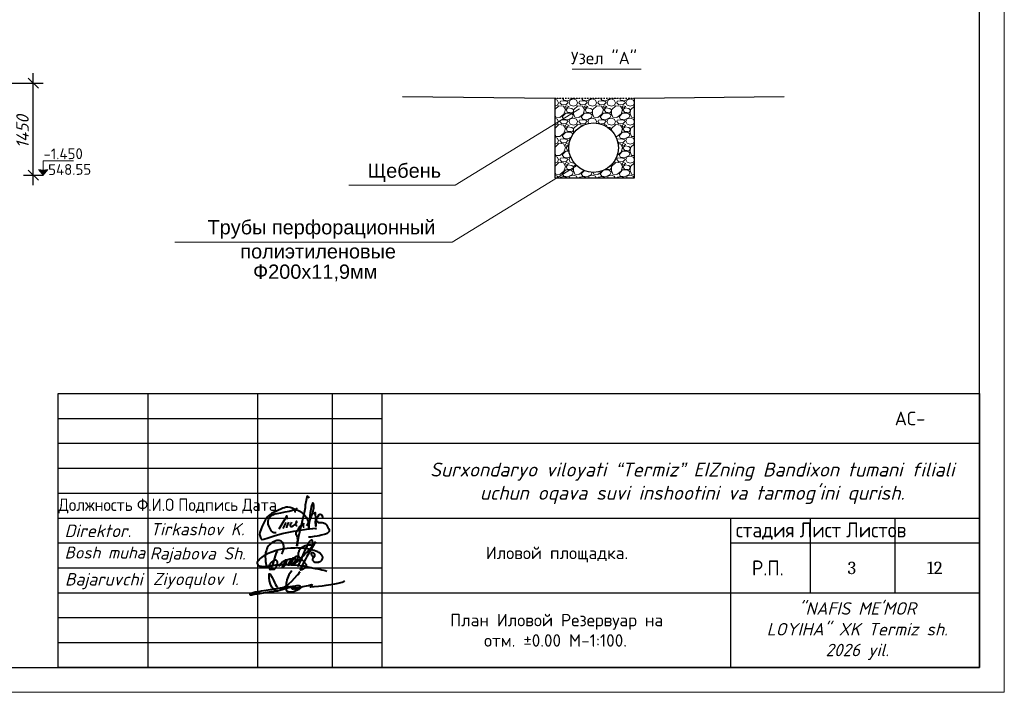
# Model space of a CAD drawing. Header units: millimetres. Extents: x -2765404 to 1548445, y -374876 to 1313256.
# Tile 57 of 77: x 37981 to 57755, y -94223 to -80716. Entities that reach past the tile are written whole.
import ezdxf

# ---------------------------------------------------------------- set-up
doc = ezdxf.new("R2010")
doc.units = ezdxf.units.MM
for name, color, linetype in [('PDF _0', 7, 'Continuous'), ('PDF _PDF _0', 7, 'Continuous'), ('PDF _PDF _nurik', 7, 'Continuous'), ('PDF _Текст', 7, 'Continuous'), ('PDF _Формат', 7, 'Continuous'), ('PDF _ЭМ', 7, 'Continuous')]:
    doc.layers.add(name, color=color, linetype=linetype)
doc.layers.add('PDF _PDF _.', color=7, linetype='Continuous', true_color=0xb88800)
doc.layers.add('PDF _PDF _0_Ном._пера__4', color=7, linetype='Continuous', true_color=0xb8002c)
doc.styles.add('ISOCPEUR', font='isocpeui.ttf', dxfattribs={"height": 300})
doc.styles.add('PDF Arial', font='arial.ttf')
doc.styles.add('PDF Cambria', font='Cambria.ttf')
doc.styles.add('PDF ISOCPEUR', font='isocpeur.ttf')
doc.styles.add('PDF ISOCPEUR Italic', font='isocpeui.ttf')
doc.styles.add('Standard 1', font='isocpeur.ttf', dxfattribs={"height": 300})
doc.styles.add('V@ler@Live', font='isocpeui.ttf')

# ---------------------------------------------------------------- blocks, each defined once
blk = doc.blocks.new('ghfgj jghjmhg jjbkm jkm')
at = {"color": 5, "linetype": 'ByBlock', "lineweight": 40}
for points in [[(-261.31, -8185.11), (-261.13, -8184.8), (-260.98, -8184.44), (-260.83, -8184.1), (-260.77, -8183.74), (-260.77, -8183.33), (-260.84, -8183.04), (-260.94, -8182.72), (-261.1, -8182.45), (-261.24, -8182.27), (-261.41, -8182.13), (-261.62, -8182.06), (-261.9, -8181.99), (-262.16, -8181.99), (-262.45, -8182.02), (-262.71, -8182.09), (-263.01, -8182.18), (-263.21, -8182.28), (-263.56, -8182.45), (-264.11, -8182.93), (-264.37, -8183.23), (-264.55, -8183.47), (-264.7, -8183.74), (-264.8, -8183.97), (-264.9, -8184.28), (-265, -8184.61), (-265.09, -8184.89), (-265.13, -8185.31), (-265.15, -8185.69), (-265.12, -8186.51), (-265.09, -8186.93), (-265.04, -8187.29), (-264.92, -8187.73), (-264.78, -8187.96), (-264.64, -8188.12), (-264.45, -8188.27), (-264.32, -8188.36), (-264.16, -8188.48), (-263.95, -8188.61), (-263.68, -8188.73), (-263.56, -8188.75), (-263.38, -8188.75), (-263.2, -8188.74), (-263.02, -8188.68), (-262.84, -8188.57), (-262.69, -8188.42), (-262.59, -8188.25), (-262.52, -8188.12), (-262.41, -8187.9), (-262.33, -8187.69), (-262.3, -8187.5), (-262.26, -8187.31), (-262.28, -8187.17), (-262.31, -8186.97), (-262.36, -8186.84), (-262.45, -8186.73), (-262.56, -8186.64), (-262.73, -8186.58), (-262.89, -8186.59), (-263.01, -8186.62), (-263.19, -8186.68), (-263.41, -8186.81), (-263.72, -8187.06), (-263.88, -8187.25), (-263.98, -8187.39), (-264.08, -8187.51), (-264.14, -8187.64), (-264.2, -8187.77), (-264.24, -8187.93), (-264.28, -8188.14), (-264.29, -8188.31), (-264.26, -8188.51), (-264.16, -8188.67), (-264.1, -8188.78), (-264.05, -8188.82), (-264.02, -8188.82), (-263.97, -8188.8), (-263.94, -8188.76), (-263.9, -8188.7), (-263.85, -8188.61), (-263.54, -8187.99), (-263.32, -8187.47), (-263.12, -8186.97), (-262.97, -8186.37), (-262.66, -8185.37), (-262.49, -8184.87), (-262.44, -8184.66), (-262.42, -8184.64), (-262.41, -8184.62), (-262.39, -8184.62), (-262.37, -8184.63), (-262.36, -8184.64), (-262.36, -8184.67), (-262.36, -8184.69), (-262.37, -8184.71), (-262.38, -8184.74)], [(-261.91, -8188.06), (-261.82, -8187.85), (-261.76, -8187.75), (-261.72, -8187.7), (-261.67, -8187.6), (-261.55, -8187.48), (-261.46, -8187.39), (-261.37, -8187.28), (-261.3, -8187.19), (-261.16, -8187.1), (-261.1, -8187.05), (-261, -8186.94), (-260.91, -8186.85), (-260.83, -8186.81), (-260.75, -8186.76), (-260.66, -8186.71), (-260.58, -8186.66), (-260.51, -8186.61), (-260.44, -8186.57), (-260.38, -8186.54), (-260.32, -8186.52), (-260.26, -8186.51), (-260.22, -8186.51), (-260.19, -8186.53), (-260.18, -8186.54), (-260.16, -8186.58), (-260.14, -8186.65), (-260.15, -8186.71), (-260.15, -8186.76), (-260.17, -8186.81), (-260.19, -8186.86), (-260.2, -8186.9), (-260.24, -8187.01), (-260.26, -8187.11), (-260.27, -8187.17), (-260.29, -8187.21), (-260.32, -8187.29), (-260.35, -8187.37), (-260.38, -8187.43), (-260.41, -8187.49), (-260.47, -8187.62), (-260.52, -8187.67), (-260.56, -8187.77), (-260.6, -8187.82), (-260.66, -8187.9), (-260.7, -8187.94), (-260.73, -8187.99), (-260.76, -8188.02), (-260.79, -8188.05), (-260.82, -8188.09), (-260.86, -8188.12), (-260.89, -8188.15), (-260.93, -8188.18), (-260.96, -8188.21), (-261, -8188.23), (-261.04, -8188.26), (-261.08, -8188.27), (-261.1, -8188.25), (-261.1, -8188.22), (-261.1, -8188.19), (-261.09, -8188.15), (-261.08, -8188.12), (-261.06, -8188.06), (-261.04, -8188.01), (-261.02, -8187.96), (-261, -8187.92), (-260.96, -8187.85), (-260.93, -8187.79), (-260.89, -8187.71), (-260.88, -8187.68), (-260.84, -8187.63), (-260.77, -8187.53), (-260.75, -8187.48), (-260.74, -8187.45), (-260.71, -8187.4), (-260.69, -8187.35), (-260.66, -8187.31), (-260.63, -8187.27), (-260.6, -8187.22), (-260.57, -8187.19), (-260.54, -8187.14), (-260.5, -8187.1), (-260.47, -8187.07), (-260.44, -8187.02), (-260.4, -8186.98), (-260.38, -8186.96), (-260.36, -8186.94), (-260.34, -8186.92), (-260.32, -8186.89), (-260.3, -8186.86), (-260.28, -8186.83), (-260.25, -8186.78), (-260.21, -8186.75), (-260.15, -8186.7), (-260.11, -8186.66), (-260.05, -8186.6), (-259.98, -8186.55), (-259.9, -8186.51), (-259.83, -8186.45), (-259.75, -8186.42), (-259.7, -8186.4), (-259.64, -8186.37), (-259.58, -8186.35), (-259.51, -8186.34), (-259.45, -8186.32), (-259.39, -8186.3), (-259.34, -8186.28), (-259.28, -8186.28), (-259.24, -8186.27), (-259.17, -8186.27), (-259.12, -8186.28), (-259.08, -8186.33), (-259.05, -8186.37), (-259.01, -8186.42), (-259, -8186.47), (-258.99, -8186.51), (-258.98, -8186.58), (-258.99, -8186.62), (-259, -8186.68), (-259, -8186.76), (-259.02, -8186.81), (-259.04, -8186.88), (-259.06, -8186.94), (-259.09, -8187.01), (-259.11, -8187.08), (-259.14, -8187.16), (-259.17, -8187.22), (-259.23, -8187.3), (-259.27, -8187.37), (-259.32, -8187.45), (-259.37, -8187.52), (-259.43, -8187.59), (-259.47, -8187.65), (-259.52, -8187.72), (-259.58, -8187.77), (-259.66, -8187.78), (-259.72, -8187.77), (-259.78, -8187.75), (-259.78, -8187.71), (-259.78, -8187.65), (-259.76, -8187.61), (-259.75, -8187.55), (-259.73, -8187.52), (-259.71, -8187.48), (-259.68, -8187.44), (-259.65, -8187.39), (-259.62, -8187.34), (-259.59, -8187.28), (-259.55, -8187.24), (-259.52, -8187.17), (-259.47, -8187.1), (-259.43, -8187.03), (-259.38, -8186.94), (-259.33, -8186.83), (-259.25, -8186.73), (-259.21, -8186.65), (-259.19, -8186.6), (-259.16, -8186.53), (-259.11, -8186.46), (-259.08, -8186.41), (-259.04, -8186.38), (-258.99, -8186.35), (-258.94, -8186.3), (-258.87, -8186.25), (-258.79, -8186.2), (-258.73, -8186.14), (-258.66, -8186.11), (-258.58, -8186.08), (-258.51, -8186.06), (-258.43, -8186.05), (-258.37, -8186.04), (-258.3, -8186.05), (-258.24, -8186.08), (-258.17, -8186.14), (-258.14, -8186.2), (-258.11, -8186.28), (-258.1, -8186.34), (-258.11, -8186.41), (-258.12, -8186.47), (-258.14, -8186.54), (-258.15, -8186.59), (-258.17, -8186.66), (-258.19, -8186.72), (-258.2, -8186.78), (-258.2, -8186.82), (-258.22, -8186.86), (-258.23, -8186.89), (-258.25, -8186.92), (-258.26, -8186.95), (-258.29, -8186.99), (-258.32, -8187.02), (-258.34, -8187.05), (-258.39, -8187.11), (-258.43, -8187.16), (-258.47, -8187.21), (-258.52, -8187.26), (-258.56, -8187.3), (-258.6, -8187.34), (-258.66, -8187.39), (-258.71, -8187.42), (-258.76, -8187.45), (-258.81, -8187.46), (-258.87, -8187.47), (-258.92, -8187.46), (-258.97, -8187.43), (-259, -8187.37), (-259, -8187.33), (-258.99, -8187.29), (-258.97, -8187.22), (-258.94, -8187.15), (-258.92, -8187.1), (-258.9, -8187.04), (-258.87, -8186.98), (-258.83, -8186.92), (-258.79, -8186.83), (-258.73, -8186.76), (-258.69, -8186.69), (-258.64, -8186.6), (-258.59, -8186.53), (-258.52, -8186.39), (-258.45, -8186.3), (-258.4, -8186.23), (-258.37, -8186.19), (-258.33, -8186.13), (-258.27, -8186.07), (-258.27, -8186.07), (-258.2, -8185.98), (-258.14, -8185.89), (-258.09, -8185.82), (-258.02, -8185.76), (-257.94, -8185.7), (-257.9, -8185.67), (-257.82, -8185.66), (-257.78, -8185.64), (-257.74, -8185.64), (-257.71, -8185.65), (-257.67, -8185.67), (-257.64, -8185.68), (-257.63, -8185.7), (-257.61, -8185.72), (-257.59, -8185.75), (-257.57, -8185.79), (-257.56, -8185.83), (-257.55, -8185.87), (-257.55, -8185.91), (-257.55, -8185.96), (-257.55, -8186.03), (-257.56, -8186.07), (-257.56, -8186.08), (-257.57, -8186.15), (-257.59, -8186.21), (-257.61, -8186.3), (-257.64, -8186.38), (-257.66, -8186.44), (-257.67, -8186.48), (-257.68, -8186.51), (-257.71, -8186.54), (-257.75, -8186.6), (-257.8, -8186.67), (-257.83, -8186.72), (-257.86, -8186.76), (-257.9, -8186.81), (-257.94, -8186.88), (-257.98, -8186.93), (-258, -8186.95), (-258.03, -8187), (-258.06, -8187.06), (-258.11, -8187.11), (-258.14, -8187.15), (-258.19, -8187.21), (-258.24, -8187.27), (-258.25, -8187.29), (-258.28, -8187.33), (-258.29, -8187.35), (-258.32, -8187.39), (-258.34, -8187.43), (-258.37, -8187.43), (-258.37, -8187.42), (-258.36, -8187.39), (-258.34, -8187.37), (-258.33, -8187.36), (-258.31, -8187.35), (-258.29, -8187.34), (-258.26, -8187.34), (-258.24, -8187.33), (-258.21, -8187.33), (-258.19, -8187.32), (-258.17, -8187.31), (-258.16, -8187.3), (-258.14, -8187.29), (-258.12, -8187.27), (-258.07, -8187.24), (-258.03, -8187.21), (-257.98, -8187.19), (-257.95, -8187.16), (-257.9, -8187.14), (-257.87, -8187.12), (-257.84, -8187.09), (-257.79, -8187.07), (-257.75, -8187.03), (-257.72, -8186.99), (-257.69, -8186.96), (-257.65, -8186.92), (-257.62, -8186.9), (-257.6, -8186.88), (-257.56, -8186.85), (-257.53, -8186.81), (-257.48, -8186.78), (-257.44, -8186.74), (-257.38, -8186.69), (-257.35, -8186.66), (-257.31, -8186.62), (-257.23, -8186.55), (-257.19, -8186.5), (-257.11, -8186.42), (-257.09, -8186.38), (-257.05, -8186.35), (-257.02, -8186.32), (-256.95, -8186.25), (-256.89, -8186.21), (-256.84, -8186.14), (-256.8, -8186.1), (-256.75, -8186.04), (-256.69, -8185.98), (-256.62, -8185.91), (-256.51, -8185.83), (-256.44, -8185.76), (-256.35, -8185.66), (-256.25, -8185.58), (-256.13, -8185.49), (-256.02, -8185.4), (-255.95, -8185.32), (-255.88, -8185.25), (-255.84, -8185.19), (-255.77, -8185.12), (-255.73, -8185.07), (-255.68, -8185.03), (-255.64, -8184.98), (-255.58, -8184.94), (-255.53, -8184.88), (-255.49, -8184.83), (-255.41, -8184.76), (-255.34, -8184.69), (-255.27, -8184.63), (-255.19, -8184.52), (-255.12, -8184.44), (-255.03, -8184.33), (-254.95, -8184.24), (-254.87, -8184.16), (-254.79, -8184.07), (-254.68, -8183.95), (-254.62, -8183.87), (-254.55, -8183.8), (-254.44, -8183.7), (-254.37, -8183.64), (-254.29, -8183.57), (-254.22, -8183.49), (-254.18, -8183.4), (-254.14, -8183.31), (-254.1, -8183.19), (-254.04, -8183.1), (-253.99, -8183), (-253.98, -8182.94), (-253.95, -8182.84), (-253.96, -8182.75), (-253.96, -8182.67), (-253.96, -8182.59), (-253.98, -8182.53), (-254, -8182.46), (-254, -8182.41), (-254.01, -8182.37), (-254.01, -8182.32), (-254.02, -8182.27), (-254.05, -8182.2), (-254.07, -8182.14), (-254.08, -8182.09), (-254.1, -8182.05), (-254.11, -8182.01), (-254.14, -8181.97), (-254.16, -8181.92), (-254.2, -8181.91), (-254.23, -8181.9), (-254.26, -8181.89), (-254.3, -8181.91), (-254.35, -8181.94), (-254.43, -8181.95), (-254.47, -8181.99), (-254.53, -8182.04), (-254.57, -8182.08), (-254.64, -8182.12), (-254.69, -8182.17), (-254.76, -8182.23), (-254.81, -8182.27), (-254.87, -8182.35), (-254.96, -8182.46), (-255, -8182.55), (-255.07, -8182.66), (-255.12, -8182.79), (-255.15, -8182.86), (-255.19, -8182.97), (-255.27, -8183.13), (-255.37, -8183.34), (-255.41, -8183.43), (-255.53, -8183.68), (-255.67, -8183.97), (-256, -8184.65), (-256.31, -8185.35), (-256.67, -8186.19), (-256.9, -8186.73), (-257.1, -8187.18), (-257.41, -8187.89), (-257.54, -8188.2)], [(-254.12, -8185.87), (-253.9, -8185.82), (-253.74, -8185.78), (-253.55, -8185.63), (-253.51, -8185.51), (-253.5, -8185.43), (-253.51, -8185.3), (-253.56, -8185.19), (-253.6, -8185.09), (-253.66, -8185.02), (-253.75, -8184.96), (-253.85, -8184.92), (-253.94, -8184.88), (-254.03, -8184.84), (-254.1, -8184.84), (-254.19, -8184.85), (-254.27, -8184.88), (-254.32, -8184.93), (-254.37, -8185.02), (-254.4, -8185.1), (-254.39, -8185.21), (-254.33, -8185.34), (-254.28, -8185.45), (-254.21, -8185.54), (-254.12, -8185.61), (-254.02, -8185.68), (-253.92, -8185.74), (-253.82, -8185.8), (-253.82, -8185.8), (-253.76, -8185.91), (-253.77, -8185.94), (-253.82, -8185.97), (-253.89, -8186.03), (-253.95, -8186.11), (-254.01, -8186.18), (-254.04, -8186.27), (-254.07, -8186.34), (-254.08, -8186.44), (-254.05, -8186.53), (-254.03, -8186.62), (-253.98, -8186.7), (-253.92, -8186.77), (-253.84, -8186.85), (-253.78, -8186.91), (-253.73, -8186.97), (-253.64, -8187.02), (-253.58, -8187.04), (-253.52, -8187.05), (-253.46, -8187.06), (-253.38, -8187.07), (-253.28, -8187.07), (-253.18, -8187.08), (-253.1, -8187.08), (-253.03, -8187.07), (-252.94, -8187.07), (-252.86, -8187.06), (-252.76, -8187.05), (-252.69, -8187.05), (-252.61, -8187.04), (-252.55, -8187.02), (-252.48, -8187), (-252.43, -8186.98), (-252.36, -8186.95), (-252.29, -8186.92), (-252.24, -8186.9), (-252.18, -8186.87), (-252.14, -8186.84), (-252.09, -8186.81), (-252.04, -8186.78), (-251.99, -8186.73), (-251.96, -8186.7), (-251.91, -8186.65), (-251.87, -8186.61), (-251.84, -8186.56), (-251.82, -8186.52), (-251.78, -8186.43), (-251.74, -8186.32), (-251.7, -8186.18), (-251.67, -8186.04), (-251.67, -8185.93), (-251.67, -8185.84), (-251.7, -8185.76), (-251.74, -8185.66), (-251.78, -8185.55), (-251.84, -8185.46), (-251.91, -8185.36), (-251.99, -8185.24), (-252.07, -8185.14), (-252.18, -8185.04), (-252.3, -8184.94), (-252.43, -8184.86), (-252.58, -8184.77), (-252.84, -8184.65), (-253.04, -8184.57), (-253.31, -8184.48), (-253.69, -8184.34), (-254.02, -8184.22), (-254.4, -8184.14), (-254.97, -8183.99), (-255.26, -8183.95), (-255.57, -8183.9), (-255.82, -8183.86), (-256.1, -8183.85), (-256.38, -8183.8), (-257.05, -8183.75), (-257.45, -8183.75), (-257.92, -8183.74), (-258.19, -8183.75), (-259.16, -8183.78), (-259.99, -8183.83), (-260.63, -8183.91), (-261.2, -8183.99), (-261.98, -8184.18), (-262.58, -8184.34), (-263.58, -8184.7), (-264.46, -8185.07), (-265.01, -8185.31), (-265.4, -8185.54), (-265.96, -8185.89), (-266.37, -8186.23), (-266.53, -8186.4), (-266.67, -8186.54), (-266.78, -8186.65), (-266.86, -8186.73), (-266.94, -8186.85), (-267, -8186.95), (-267.04, -8187.06), (-267.07, -8187.19), (-267.06, -8187.29), (-267.03, -8187.44), (-266.97, -8187.56), (-266.91, -8187.66), (-266.83, -8187.75), (-266.75, -8187.84), (-266.67, -8187.89), (-266.55, -8187.94), (-266.42, -8187.98), (-266.33, -8188.01), (-266.26, -8188.02), (-266.13, -8188.04), (-265.99, -8188.06), (-265.8, -8188.08), (-265.56, -8188.09), (-265.34, -8188.09), (-265.08, -8188.07), (-264.93, -8188.06), (-264.83, -8188.05), (-264.55, -8188.03), (-264.33, -8187.99), (-264.11, -8187.96), (-263.82, -8187.91), (-263.6, -8187.86), (-263.31, -8187.82), (-262.96, -8187.78), (-262.71, -8187.73), (-262.33, -8187.69), (-261.88, -8187.67), (-261.47, -8187.66), (-261.12, -8187.65), (-260.83, -8187.6), (-260.44, -8187.62), (-259.84, -8187.64), (-259.56, -8187.65), (-259.12, -8187.68), (-258.65, -8187.7), (-258.07, -8187.73), (-257.59, -8187.79), (-257.07, -8187.87), (-256.72, -8187.9), (-256.52, -8187.92), (-256.35, -8187.94), (-256.02, -8187.97), (-255.72, -8188.04), (-255.41, -8188.12), (-254.87, -8188.24), (-254.39, -8188.34), (-254.14, -8188.4), (-253.79, -8188.47), (-253.42, -8188.55), (-252.82, -8188.64), (-252.33, -8188.75), (-251.87, -8188.84), (-251.4, -8188.97), (-251.1, -8189.05), (-250.73, -8189.15)], [(-253.34, -8182.28), (-253.56, -8182.65), (-253.77, -8183), (-254.11, -8183.59), (-254.52, -8184.3), (-254.91, -8184.96), (-255.39, -8185.76), (-255.74, -8186.34), (-256.11, -8187.1), (-256.54, -8187.95), (-256.73, -8188.33), (-256.84, -8188.57), (-256.93, -8188.74), (-256.92, -8188.8), (-256.89, -8188.85), (-256.86, -8188.86), (-256.81, -8188.84), (-256.74, -8188.83), (-256.64, -8188.81), (-256.56, -8188.79), (-256.47, -8188.76), (-256.39, -8188.73), (-256.31, -8188.7), (-256.23, -8188.63), (-256.13, -8188.56), (-256, -8188.5), (-255.91, -8188.43), (-255.81, -8188.37), (-255.75, -8188.32), (-255.67, -8188.28), (-255.63, -8188.22), (-255.59, -8188.15), (-255.56, -8188.11), (-255.5, -8188.03), (-255.46, -8187.96), (-255.44, -8187.92), (-255.45, -8187.85), (-255.46, -8187.79), (-255.5, -8187.71), (-255.54, -8187.64), (-255.58, -8187.57), (-255.61, -8187.51), (-255.65, -8187.45), (-255.7, -8187.36), (-255.76, -8187.29), (-255.8, -8187.25), (-255.85, -8187.2), (-255.9, -8187.14), (-255.94, -8187.09), (-255.98, -8187.05), (-256.02, -8187), (-256.07, -8186.95), (-256.18, -8186.86), (-256.26, -8186.79), (-256.33, -8186.71), (-256.41, -8186.65), (-256.47, -8186.6), (-256.58, -8186.49), (-256.65, -8186.42), (-256.71, -8186.36), (-256.79, -8186.28), (-257.01, -8186.05), (-257.11, -8185.94), (-257.19, -8185.79), (-257.27, -8185.64), (-257.33, -8185.47), (-257.37, -8185.32), (-257.38, -8185.12), (-257.35, -8184.97), (-257.32, -8184.85), (-257.27, -8184.71), (-257.23, -8184.56), (-257.16, -8184.36), (-257.04, -8184.14), (-256.93, -8184), (-256.82, -8183.83), (-256.71, -8183.73), (-256.61, -8183.62), (-256.49, -8183.55), (-256.34, -8183.46), (-256.22, -8183.4), (-256.1, -8183.33), (-255.94, -8183.23), (-255.78, -8183.18), (-255.62, -8183.13), (-255.47, -8183.08), (-255.27, -8183.05), (-255.11, -8183.03), (-254.91, -8183), (-254.69, -8183), (-254.47, -8183.01), (-254.3, -8183.05), (-254.08, -8183.21), (-253.99, -8183.39)]]:
    blk.add_lwpolyline(points, dxfattribs=at)
blk = doc.blocks.new('dhfdgh xfghfgh ffnhjmgmgvbnfgg')
at = {"color": 5, "lineweight": 40, "ltscale": 0.5}
for p, q in [((1479232, -21840), (1479223, -21865)), ((1479249, -21856), (1479232, -21840)), ((1479259, -21871), (1479249, -21856)), ((1479191, -22031), (1479186, -22087)), ((1479206, -21938), (1479191, -22031)), ((1479223, -21865), (1479206, -21938)), ((1479272, -21891), (1479259, -21871)), ((1479156, -22246), (1479134, -22332)), ((1479166, -22194), (1479156, -22246)), ((1479186, -22087), (1479166, -22194)), ((1479050, -22522), (1479087, -22472)), ((1479107, -22459), (1479072, -22596)), ((1479087, -22472), (1479140, -22415)), ((1479134, -22332), (1479107, -22459)), ((1479140, -22415), (1479151, -22408)), ((1479150, -22450), (1479148, -22470)), ((1479148, -22470), (1479149, -22483)), ((1479155, -22412), (1479150, -22450)), ((1479151, -22408), (1479154, -22407)), ((1479154, -22407), (1479155, -22408)), ((1479155, -22408), (1479155, -22412)), ((1479000, -22618), (1479005, -22595)), ((1479005, -22637), (1479000, -22618)), ((1479005, -22595), (1479014, -22576)), ((1479011, -22653), (1479005, -22637)), ((1479022, -22680), (1479011, -22653)), ((1479014, -22576), (1479036, -22544)), ((1479031, -22709), (1479022, -22680)), ((1479036, -22544), (1479050, -22522)), ((1479072, -22596), (1479052, -22687)), ((1479149, -22483), (1479151, -22492)), ((1479151, -22492), (1479158, -22500)), ((1479019, -22877), (1479038, -22760)), ((1479020, -22878), (1479019, -22877)), ((1479022, -22878), (1479020, -22878)), ((1479023, -22878), (1479022, -22878)), ((1479032, -22801), (1479023, -22878)), ((1479036, -22732), (1479031, -22709)), ((1479052, -22687), (1479032, -22801)), ((1479037, -22753), (1479036, -22732)), ((1479038, -22760), (1479037, -22753))]:
    blk.add_line(p, q, dxfattribs=at)
for points in [[(1479224, -22461), (1479241, -22423), (1479263, -22388), (1479286, -22338), (1479310, -22292), (1479322, -22264), (1479330, -22239), (1479338, -22215), (1479346, -22183), (1479354, -22152), (1479360, -22124), (1479365, -22096), (1479367, -22070), (1479369, -22045), (1479368, -22026), (1479364, -22015), (1479359, -22001), (1479353, -21992), (1479349, -21988), (1479343, -21990), (1479338, -21999), (1479325, -22026), (1479317, -22050), (1479303, -22121), (1479295, -22194), (1479288, -22255), (1479285, -22289), (1479287, -22329), (1479273, -22379), (1479269, -22399), (1479267, -22423), (1479266, -22510), (1479267, -22423), (1479264, -22393), (1479257, -22371), (1479245, -22338), (1479230, -22312), (1479213, -22288), (1479197, -22267), (1479163, -22229), (1479123, -22191), (1479078, -22165), (1479048, -22150), (1479017, -22138), (1478960, -22115), (1478920, -22095), (1478874, -22081), (1478828, -22076), (1478795, -22076), (1478757, -22086), (1478724, -22099), (1478682, -22118), (1478638, -22137), (1478583, -22162), (1478528, -22189), (1478491, -22208), (1478456, -22235), (1478431, -22255), (1478400, -22283), (1478364, -22333), (1478328, -22399), (1478297, -22467), (1478272, -22526), (1478245, -22599), (1478244, -22642), (1478258, -22687), (1478271, -22724), (1478283, -22739), (1478299, -22746), (1478333, -22741), (1478419, -22713), (1478544, -22668), (1478713, -22620), (1478849, -22592), (1478951, -22572), (1479044, -22558), (1479219, -22534), (1479347, -22518), (1479408, -22511), (1479401, -22525), (1479395, -22539)], [(1478590, -22609), (1478563, -22611), (1478536, -22606), (1478508, -22594), (1478492, -22572), (1478477, -22543), (1478457, -22505), (1478436, -22461), (1478424, -22427), (1478418, -22390), (1478420, -22362), (1478428, -22331), (1478450, -22291), (1478476, -22262), (1478517, -22234), (1478557, -22216), (1478609, -22205), (1478683, -22191), (1478773, -22173), (1478857, -22158), (1478923, -22138), (1478971, -22125), (1478994, -22118), (1479019, -22100), (1478992, -22128), (1478984, -22142), (1478977, -22157), (1478975, -22170), (1478974, -22182), (1478970, -22188)], [(1478815, -22321), (1478813, -22292), (1478811, -22258), (1478794, -22275), (1478764, -22325), (1478645, -22532)], [(1479375, -22225), (1479399, -22187), (1479408, -22471), (1479406, -22364), (1479416, -22351), (1479426, -22333), (1479442, -22289), (1479460, -22262), (1479482, -22228), (1479492, -22220), (1479503, -22219), (1479516, -22225), (1479531, -22244), (1479541, -22265), (1479548, -22281), (1479549, -22285), (1479547, -22292), (1479546, -22295)], [(1478786, -22391), (1478727, -22519)], [(1478846, -22385), (1478807, -22466), (1478802, -22481), (1478800, -22494), (1478800, -22502)], [(1478907, -22386), (1478897, -22404), (1478885, -22424), (1478879, -22440), (1478875, -22452), (1478877, -22464), (1478883, -22471), (1478896, -22473), (1478913, -22473), (1478938, -22461), (1478961, -22447), (1478982, -22427), (1479002, -22408), (1479014, -22394), (1479018, -22382), (1479015, -22375), (1479011, -22368), (1479007, -22368), (1479005, -22370), (1479005, -22373), (1479000, -22386), (1478997, -22398), (1478993, -22411), (1478991, -22421), (1478990, -22431), (1478991, -22441), (1478994, -22446), (1478997, -22450), (1479003, -22454), (1479010, -22458), (1479016, -22458), (1479021, -22458)], [(1479406, -22374), (1479409, -22371), (1479414, -22366), (1479421, -22364), (1479428, -22365), (1479436, -22369), (1479442, -22378), (1479450, -22386), (1479461, -22390), (1479473, -22392), (1479487, -22392), (1479513, -22394), (1479539, -22395), (1479569, -22403), (1479595, -22415), (1479614, -22428), (1479628, -22445), (1479646, -22471), (1479661, -22498), (1479681, -22526), (1479687, -22537), (1479687, -22560), (1479684, -22579), (1479675, -22591), (1479656, -22609), (1479642, -22621), (1479610, -22634), (1479580, -22644), (1479519, -22659), (1479477, -22667), (1479435, -22675), (1479378, -22687), (1479338, -22693), (1479306, -22697), (1479276, -22700), (1479260, -22700)]]:
    blk.add_lwpolyline(points, dxfattribs=at)
blk = doc.blocks.new('65616152')
at = {"color": 5, "lineweight": 40, "true_color": 0x0000f5}
for points in [[(1279415, 265228), (1279057, 264705), (1278598, 264034), (1278382, 263509), (1278134, 263078), (1277994, 262545), (1277851, 262004), (1277776, 261556), (1277737, 261115), (1277701, 260716), (1277722, 260496), (1277730, 260167), (1277796, 259731), (1278018, 259441), (1278309, 259225), (1278601, 259127), (1278991, 259098), (1279387, 259094), (1279889, 259189), (1280352, 259407), (1281030, 259696), (1281576, 259928), (1281931, 260200), (1282034, 260401), (1281915, 260623), (1281551, 260802), (1281087, 260808), (1280787, 260808), (1280423, 260740), (1278109, 260488), (1276657, 260251), (1273700, 259801), (1271955, 259526), (1270532, 259301), (1269315, 259055), (1268808, 258966), (1268177, 258779), (1267649, 258632), (1267284, 258500), (1267248, 258412), (1267248, 258332), (1267308, 258272), (1267394, 258235), (1267537, 258235), (1267798, 258265), (1268152, 258306), (1268635, 258416), (1270126, 258669), (1271729, 258942), (1273456, 259235), (1275247, 259448), (1276608, 259807), (1278166, 260278), (1279164, 260481), (1280050, 260662), (1280154, 260639), (1280222, 260575), (1280266, 260538), (1280286, 260413), (1280230, 260351), (1280112, 260149), (1279962, 259982), (1279798, 259901), (1279639, 259901), (1279532, 259986), (1279532, 260140), (1279619, 260220), (1279823, 260292), (1280029, 260305), (1280257, 260260), (1280465, 260227), (1280574, 260185), (1280628, 260118), (1280634, 260043), (1280629, 259995), (1280611, 259940), (1280586, 259895), (1280481, 259863), (1280375, 259863), (1280289, 259889), (1280212, 259951), (1280204, 260034), (1280218, 260112), (1280244, 260181), (1280300, 260215), (1280515, 260227), (1280771, 260244), (1280828, 260248), (1280864, 260248), (1280895, 260239), (1280924, 260227), (1280964, 260203), (1280979, 260186), (1280980, 260156), (1280974, 260129), (1280946, 260081), (1280921, 260037), (1280844, 259996), (1280779, 259986), (1280731, 260016), (1280717, 260057), (1280717, 260098), (1280753, 260174), (1280828, 260200), (1280911, 260207), (1281178, 260270), (1281517, 260320), (1281866, 260434), (1282075, 260502), (1282650, 260656), (1283660, 260868), (1284229, 260987), (1284438, 261031), (1284872, 261121), (1285210, 261192), (1285303, 261186), (1285343, 261126), (1285343, 261065), (1285294, 261016), (1285139, 260982), (1285029, 260923), (1284933, 260873), (1284796, 260768), (1284756, 260700), (1284730, 260601), (1284760, 260561), (1284805, 260502), (1284929, 260533), (1285893, 260609), (1287154, 260721), (1288182, 260812), (1289325, 261007), (1290754, 261222), (1291857, 261388), (1292886, 261648), (1294011, 261945), (1294504, 262120), (1294798, 262268)], [(1281686, 264696), (1280112, 262946), (1279339, 262085), (1278484, 261359), (1277785, 260766), (1276609, 260060), (1275744, 259541), (1275063, 259376), (1274447, 259568), (1273996, 259965), (1273640, 260471), (1273243, 261332), (1272956, 262330), (1272845, 263146), (1272845, 263773), (1272899, 264287), (1273004, 264324), (1273111, 264236), (1273275, 264022), (1273734, 263260), (1274076, 262456), (1274414, 261823), (1274730, 261257), (1275006, 260715), (1275242, 260425)], [(1281686, 264696), (1281695, 264710), (1281696, 264715), (1281696, 264720), (1281694, 264726), (1281689, 264735), (1281682, 264745), (1281671, 264754), (1281659, 264758), (1281649, 264764), (1281632, 264769), (1281615, 264770), (1281595, 264770), (1281576, 264768), (1281566, 264766), (1281556, 264763), (1281543, 264757), (1281533, 264746), (1281505, 264697), (1281469, 264630), (1281184, 263973)]]:
    blk.add_lwpolyline(points, dxfattribs=at)

msp = doc.modelspace()

# ---------------------------------------------------------------- linework, layer by layer
at = {"layer": 'PDF _0', "lineweight": 25}
for points in [[(38254, -84041), (38254, -81790)], [(37461, -81991), (38454, -81991)], [(38356, -82090), (38155, -81889)], [(38155, -83739), (38356, -83940)], [(38059, -83841), (38454, -83841)], [(40556, -88224), (40556, -93723)], [(42756, -88224), (42756, -93723)], [(44256, -88224), (44256, -93723)], [(45256, -88224), (45256, -93723)], [(38757, -88724), (45256, -88724)], [(38757, -89223), (57255, -89223)], [(38757, -89723), (45256, -89723)], [(38757, -90223), (45256, -90223)], [(38757, -90723), (57255, -90723)], [(52255, -90723), (52255, -93723)], [(53857, -90723), (53857, -92223)], [(55557, -90723), (55557, -92223)], [(38757, -91223), (45256, -91223)], [(52255, -91223), (57255, -91223)], [(38757, -91723), (45256, -91723)], [(38757, -92223), (57255, -92223)], [(38757, -92723), (45256, -92723)], [(38757, -93223), (45256, -93223)]]:
    msp.add_lwpolyline(points, dxfattribs=at)
msp.add_lwpolyline([(57255, -93723), (38757, -93723), (38757, -88224), (57255, -88224)], close=True, dxfattribs=at)
at = {"layer": 'PDF _PDF _.', "color": 242, "lineweight": 18, "true_color": 0xb8002c}
for points in [[(48726, -82452), (48783, -82434), (48801, -82383), (48777, -82335), (48726, -82314)], [(48726, -82622), (48750, -82673), (48830, -82679), (48911, -82613), (48944, -82521), (48902, -82452), (48810, -82443), (48726, -82521)], [(48750, -82293), (48750, -82293)], [(48750, -82293), (48830, -82296), (48839, -82293)], [(49082, -82293), (49082, -82296), (49001, -82341), (48908, -82335), (48881, -82293)], [(49016, -82383), (49037, -82329), (49103, -82308), (49163, -82335), (49184, -82383), (49166, -82434), (49103, -82455), (49037, -82434), (49013, -82383)], [(49130, -82293), (49130, -82293)], [(49130, -82293), (49211, -82296), (49220, -82293)], [(49462, -82293), (49462, -82296), (49381, -82341), (49289, -82335), (49265, -82293)], [(49396, -82383), (49420, -82329), (49483, -82308), (49543, -82335), (49564, -82383), (49546, -82434), (49483, -82455), (49417, -82434), (49393, -82383)], [(49510, -82293), (49510, -82293)], [(49510, -82293), (49591, -82296), (49600, -82293)], [(49845, -82293), (49842, -82296), (49762, -82341), (49669, -82335), (49645, -82293)], [(49776, -82383), (49800, -82329), (49863, -82308), (49923, -82335), (49947, -82383), (49926, -82434), (49863, -82455), (49797, -82434), (49773, -82383)], [(49890, -82293), (49890, -82293)], [(49890, -82293), (49971, -82296), (49980, -82293)], [(50226, -82293), (50223, -82296), (50142, -82341), (50049, -82335), (50025, -82293)], [(50157, -82383), (50181, -82329), (50243, -82308), (50303, -82335), (50327, -82383), (50306, -82434), (50243, -82455), (50178, -82434), (50154, -82383)], [(50327, -82452), (50246, -82524), (50243, -82604), (50270, -82673), (50327, -82679)], [(50270, -82293), (50270, -82293)], [(50270, -82293), (50327, -82296)], [(48726, -82832), (48783, -82814), (48801, -82763), (48777, -82715), (48726, -82694)], [(48726, -83003), (48750, -83060), (48830, -83063), (48911, -82997), (48944, -82901), (48902, -82832), (48810, -82823), (48726, -82901)], [(49016, -82763), (49037, -82709), (49103, -82691), (49163, -82715), (49184, -82763), (49166, -82814), (49103, -82835), (49037, -82814), (49013, -82763)], [(49289, -82841), (49283, -82832), (49190, -82823), (49103, -82904), (49103, -82985), (49106, -82994)], [(49393, -82763), (49408, -82799)], [(49555, -82790), (49564, -82763), (49543, -82715), (49483, -82691), (49420, -82709), (49396, -82763)], [(49627, -82799), (49591, -82763), (49603, -82733), (49675, -82727), (49750, -82742), (49753, -82763), (49720, -82802), (49648, -82808)], [(49753, -82853), (49773, -82841), (49729, -82823), (49714, -82832)], [(49776, -82763), (49800, -82709), (49863, -82691), (49923, -82715), (49947, -82763), (49926, -82814), (49863, -82835), (49797, -82814), (49773, -82763)], [(49956, -83060), (49971, -83063), (50058, -82997), (50085, -82901), (50046, -82832), (49950, -82823), (49866, -82904), (49863, -82934), (49863, -82910), (49830, -82880), (49794, -82877)], [(50157, -82763), (50181, -82709), (50243, -82691), (50303, -82715), (50327, -82763), (50306, -82814), (50243, -82835), (50178, -82814), (50154, -82763)], [(50327, -82832), (50246, -82904), (50243, -82985), (50270, -83060), (50327, -83060)], [(49058, -83074), (49001, -83101), (48908, -83095), (48878, -83051), (48947, -82973), (49046, -82973), (49094, -83006)], [(49863, -82934), (49863, -82934)], [(48726, -83215), (48783, -83197), (48801, -83143), (48777, -83095), (48726, -83074)], [(48726, -83383), (48750, -83440), (48830, -83443), (48911, -83377), (48944, -83281), (48902, -83212), (48810, -83203), (48726, -83281)], [(49013, -83143), (49025, -83167)], [(49016, -83143), (49037, -83089), (49049, -83086)], [(49980, -83119), (49983, -83116), (50058, -83107), (50133, -83128), (50139, -83143), (50100, -83182), (50013, -83191), (49995, -83170)], [(49992, -83428), (50058, -83377), (50085, -83281), (50046, -83212), (50004, -83209)], [(50157, -83143), (50181, -83089), (50243, -83072), (50303, -83095), (50327, -83143), (50306, -83197), (50243, -83215), (50178, -83197), (50154, -83143)], [(50327, -83212), (50246, -83284), (50243, -83365), (50270, -83440), (50327, -83440)], [(49040, -83464), (49001, -83485), (48908, -83476), (48878, -83431), (48947, -83353), (49013, -83353)], [(49007, -83251), (48992, -83251), (48956, -83290), (48983, -83335), (49013, -83338)], [(48726, -83595), (48783, -83580), (48801, -83524), (48777, -83476), (48726, -83455)], [(48726, -83766), (48750, -83820), (48830, -83823), (48911, -83757), (48944, -83661), (48902, -83592), (48810, -83583), (48726, -83661)], [(49013, -83524), (49037, -83580), (49103, -83595), (49115, -83592)], [(49016, -83524), (49037, -83470), (49046, -83470)], [(49142, -83628), (49103, -83664), (49103, -83745), (49130, -83820), (49211, -83823), (49294, -83757), (49300, -83742)], [(49914, -83580), (49926, -83580), (49938, -83547)], [(50157, -83524), (50181, -83470), (50243, -83455), (50303, -83476), (50327, -83524), (50306, -83580), (50243, -83595), (50178, -83580), (50154, -83524)], [(50327, -83592), (50246, -83664), (50243, -83745), (50270, -83820), (50327, -83823)], [(48726, -83835), (48777, -83856), (48795, -83892)], [(49019, -83892), (49037, -83853), (49103, -83835), (49163, -83856), (49178, -83892)], [(49471, -83787), (49462, -83823), (49381, -83865), (49289, -83856), (49259, -83811), (49315, -83751)], [(49402, -83892), (49420, -83853), (49483, -83835), (49543, -83856), (49558, -83892)], [(49498, -83787), (49510, -83820), (49591, -83823), (49669, -83763)], [(49738, -83733), (49809, -83733), (49857, -83772), (49842, -83823), (49762, -83865), (49669, -83856), (49639, -83811), (49693, -83754)], [(49765, -83718), (49842, -83727), (49863, -83694), (49863, -83670), (49845, -83658)], [(49785, -83892), (49800, -83853), (49863, -83835), (49923, -83856), (49938, -83892)], [(50166, -83892), (50181, -83853), (50243, -83835), (50303, -83856), (50318, -83892)], [(48833, -83892), (48842, -83877), (48911, -83868), (48989, -83889), (48989, -83892)], [(49214, -83892), (49223, -83877), (49294, -83868), (49369, -83889), (49372, -83892)], [(49594, -83892), (49603, -83877), (49675, -83868), (49750, -83889), (49753, -83892)], [(49977, -83892), (49983, -83877), (50058, -83868), (50133, -83889), (50133, -83892)]]:
    msp.add_lwpolyline(points, dxfattribs=at)
for points in [[(48842, -82350), (48911, -82347), (48989, -82362), (48992, -82383), (48959, -82419), (48869, -82428), (48830, -82383)], [(48968, -82443), (48938, -82455), (48956, -82491), (49013, -82458)], [(49103, -82524), (49103, -82604), (49130, -82673), (49211, -82679), (49294, -82613), (49324, -82521), (49283, -82452), (49190, -82443)], [(49223, -82350), (49294, -82347), (49369, -82362), (49372, -82383), (49339, -82419), (49253, -82428), (49211, -82383)], [(49348, -82443), (49321, -82455), (49336, -82491), (49393, -82458)], [(49486, -82524), (49483, -82604), (49510, -82673), (49591, -82679), (49675, -82613), (49705, -82521), (49663, -82452), (49570, -82443)], [(49603, -82350), (49675, -82347), (49750, -82362), (49753, -82383), (49720, -82419), (49633, -82428), (49591, -82383)], [(49729, -82443), (49702, -82455), (49717, -82491), (49773, -82458)], [(49866, -82524), (49863, -82604), (49890, -82673), (49971, -82679), (50058, -82613), (50085, -82521), (50046, -82452), (49950, -82443)], [(49983, -82350), (50058, -82347), (50133, -82362), (50139, -82383), (50100, -82419), (50013, -82428), (49971, -82383)], [(50109, -82443), (50082, -82455), (50097, -82491), (50154, -82458)], [(48908, -82715), (48878, -82670), (48947, -82593), (49046, -82593), (49097, -82625), (49082, -82679), (49001, -82721)], [(49103, -82527), (49070, -82500), (48992, -82488), (48956, -82527), (48983, -82572), (49082, -82584), (49103, -82548)], [(49289, -82715), (49259, -82670), (49327, -82593), (49426, -82593), (49477, -82625), (49462, -82679), (49381, -82721)], [(49483, -82527), (49450, -82500), (49372, -82488), (49336, -82527), (49363, -82572), (49462, -82584), (49483, -82548)], [(49669, -82715), (49639, -82670), (49708, -82593), (49809, -82593), (49857, -82625), (49842, -82679), (49762, -82721)], [(49863, -82527), (49830, -82500), (49753, -82488), (49717, -82527), (49750, -82572), (49842, -82584), (49863, -82548)], [(50049, -82715), (50019, -82670), (50088, -82593), (50190, -82593), (50237, -82625), (50223, -82679), (50142, -82721)], [(50243, -82527), (50211, -82500), (50139, -82488), (50097, -82527), (50130, -82572), (50223, -82584), (50243, -82548)], [(48842, -82733), (48911, -82727), (48989, -82742), (48992, -82763), (48959, -82802), (48869, -82808), (48830, -82763)], [(48968, -82823), (48938, -82835), (48956, -82871), (49013, -82841)], [(49223, -82733), (49294, -82727), (49369, -82742), (49372, -82763), (49339, -82802), (49253, -82808), (49211, -82763)], [(49983, -82733), (50058, -82727), (50133, -82742), (50139, -82763), (50100, -82802), (50013, -82808), (49971, -82763)], [(50109, -82823), (50082, -82835), (50097, -82871), (50154, -82841)], [(49103, -82910), (49070, -82880), (48992, -82868), (48956, -82910), (48983, -82952), (49082, -82964), (49103, -82934)], [(50049, -83095), (50019, -83051), (50088, -82973), (50190, -82973), (50237, -83006), (50223, -83063), (50142, -83101)], [(50243, -82910), (50211, -82880), (50139, -82868), (50097, -82910), (50130, -82952), (50223, -82964), (50243, -82934)], [(48842, -83116), (48911, -83107), (48989, -83128), (48992, -83143), (48959, -83182), (48869, -83191), (48830, -83143)], [(48968, -83203), (48938, -83215), (48956, -83257), (49013, -83221)], [(50109, -83203), (50082, -83215), (50097, -83257), (50154, -83221)], [(50049, -83476), (50019, -83431), (50088, -83353), (50190, -83353), (50237, -83389), (50223, -83443), (50142, -83485)], [(50243, -83290), (50211, -83260), (50139, -83251), (50097, -83290), (50130, -83335), (50223, -83347), (50243, -83314)], [(48842, -83497), (48911, -83488), (48989, -83509), (48992, -83524), (48959, -83565), (48869, -83571), (48830, -83524)], [(48968, -83583), (48938, -83595), (48956, -83637), (49013, -83601)], [(49103, -83670), (49070, -83646), (48992, -83634), (48956, -83670), (48983, -83715), (49082, -83727), (49103, -83694)], [(49866, -83664), (49863, -83745), (49890, -83820), (49971, -83823), (50058, -83757), (50085, -83661), (50046, -83592), (49950, -83583)], [(49983, -83497), (50058, -83488), (50133, -83509), (50139, -83524), (50100, -83565), (50013, -83571), (49971, -83524)], [(50109, -83583), (50082, -83595), (50097, -83637), (50154, -83601)], [(50243, -83670), (50211, -83646), (50139, -83634), (50097, -83670), (50130, -83715), (50223, -83727), (50243, -83694)], [(48908, -83856), (48878, -83811), (48947, -83733), (49046, -83733), (49097, -83772), (49082, -83823), (49001, -83865)], [(50049, -83856), (50019, -83811), (50088, -83733), (50190, -83733), (50237, -83772), (50223, -83823), (50142, -83865)]]:
    msp.add_lwpolyline(points, close=True, dxfattribs=at)
at = {"layer": 'PDF _PDF _0', "lineweight": 30}
msp.add_lwpolyline([(45672, -82260), (48726, -82293), (48726, -83892), (50327, -83892), (50327, -82293), (53336, -82260)], dxfattribs=at)
at = {"layer": 'PDF _PDF _0', "color": 242, "lineweight": 20, "true_color": 0xb8002c}
for points in [[(44591, -84038), (46726, -84038), (49223, -82509)], [(41095, -85182), (46669, -85182), (49166, -83652)]]:
    msp.add_lwpolyline(points, dxfattribs=at)
at = {"layer": 'PDF _PDF _0', "color": 4, "lineweight": 30}
msp.add_circle((49506, -83286), 498, dxfattribs=at)
at = {"layer": 'PDF _PDF _0_Ном._пера__4', "lineweight": 30}
for points in [[(48726, -82293), (48747, -82293)], [(48771, -82293), (48798, -82293)], [(48822, -82293), (48854, -82293)], [(48878, -82293), (48908, -82293)], [(48935, -82293), (48965, -82293)], [(48989, -82293), (49019, -82293)], [(49046, -82293), (49073, -82293)], [(49097, -82293), (49130, -82293)], [(49154, -82293), (49184, -82293)], [(49211, -82293), (49238, -82293)], [(49265, -82293), (49294, -82293)], [(49321, -82293), (49348, -82293)], [(49372, -82293), (49405, -82293)], [(49429, -82293), (49456, -82293)], [(49483, -82293), (49513, -82293)], [(49540, -82293), (49567, -82293)], [(49594, -82293), (49624, -82293)], [(49648, -82293), (49681, -82293)], [(49705, -82293), (49732, -82293)], [(49759, -82293), (49788, -82293)], [(49812, -82293), (49842, -82293)], [(49869, -82293), (49899, -82293)], [(49923, -82293), (49956, -82293)], [(49980, -82293), (50007, -82293)], [(50031, -82293), (50064, -82293)], [(50088, -82293), (50118, -82293)], [(50145, -82293), (50175, -82293)], [(50199, -82293), (50232, -82293)], [(50255, -82293), (50282, -82293)], [(50306, -82293), (50327, -82293)]]:
    msp.add_lwpolyline(points, dxfattribs=at)
at = {"layer": 'PDF _PDF _nurik', "lineweight": 18}
for points in [[(49076, -81709), (50465, -81709)], [(38454, -83739), (38454, -83553), (39062, -83553)], [(38544, -83727), (38454, -83841), (38365, -83730)]]:
    msp.add_lwpolyline(points, dxfattribs=at)
at = {"layer": 'PDF _PDF _nurik', "lineweight": 0}
for points in [[(38374, -83739), (38422, -83739), (38374, -83739)], [(38535, -83739), (38484, -83739), (38535, -83739)]]:
    msp.add_lwpolyline(points, dxfattribs=at)
at = {"layer": 'PDF _PDF _nurik', "lineweight": 18}
msp.add_arc((38450, -83366), 370, 256.2891, 284.5075, dxfattribs=at)
at = {"layer": 'PDF _PDF _nurik', "transparency": 33554559}
for points in [[(38365, -83730), (38422, -83739), (38374, -83739)], [(38374, -83739), (38535, -83739), (38454, -83841)], [(38422, -83739), (38374, -83739), (38374, -83739)], [(38484, -83739), (38535, -83739), (38422, -83739)], [(38541, -83730), (38535, -83739), (38484, -83739)], [(38544, -83730), (38541, -83730), (38535, -83739)], [(38544, -83727), (38544, -83730), (38541, -83730)]]:
    msp.add_solid(points, dxfattribs=at)
at = {"layer": 'PDF _Формат', "lineweight": 30}
msp.add_lwpolyline([(38757, -93723), (38757, -88224), (57255, -88224)], dxfattribs=at)
at = {"layer": 'PDF _ЭМ', "lineweight": 20}
msp.add_lwpolyline([(57755, -64526), (57755, -94223), (15757, -94223), (15757, -64526)], dxfattribs=at)
msp.add_lwpolyline([(15757, -94223), (57755, -94223), (57755, -64526), (15757, -64526)], close=True, dxfattribs=at)
at = {"layer": 'PDF _ЭМ', "lineweight": 30}
msp.add_lwpolyline([(17756, -85224), (16556, -85224), (16556, -93723), (17756, -93723), (57255, -93723), (57255, -65026), (17756, -65026), (17756, -93723)], dxfattribs=at)

# ---------------------------------------------------------------- block references
at = {"lineweight": 40, "xscale": 0.9677430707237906, "yscale": 0.9677430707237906, "zscale": 0.9677430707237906}
msp.add_blockref('dhfdgh xfghfgh ffnhjmgmgvbnfgg', (-1387760, -69142), dxfattribs=at)
at = {"color": 0, "xscale": 85.50048011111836, "yscale": 85.50048011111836, "zscale": 85.50048011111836}
msp.add_blockref('ghfgj jghjmhg jjbkm jkm', (65584, 608389), dxfattribs=at)
at = {"color": 0, "ltscale": 100, "xscale": 0.06931321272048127, "yscale": 0.06931321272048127, "zscale": 0.06931321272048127}
msp.add_blockref('65616152', (-45234, -110165), dxfattribs=at)

# ---------------------------------------------------------------- texts
at = {"ltscale": 100}
for s, insert, char_height, width, attachment_point, style in [('{\\fISOCPEUR|b0|i1|c204|p34;Surxondaryo viloyati “Termiz” EIZning Bandixon tumani filiali uchun oqava suvi inshootini va tarmog’ini qurish.}', (51487, -90026), 280, 10975.54, 5, 'Standard 1'), ('Direktor.', (38883, -90981), 250, 1800, 4, 'V@ler@Live'), ('Bosh muha', (38883, -91417), 240, 1800, 4, 'V@ler@Live'), ('Bajaruvchi', (38890, -91991), 250, 1800, 4, 'V@ler@Live'), ('"NAFIS ME\'MOR LOYIHA" XK Termiz sh. 2026 yil.', (54801, -92994), 250, 3658.6, 5, 'V@ler@Live')]:
    msp.add_mtext(s, dxfattribs=dict(at, insert=insert, char_height=char_height, width=width, attachment_point=attachment_point, style=style))
at = {"lineweight": 30, "char_height": 245, "width": 2482.93, "attachment_point": 5, "style": 'ISOCPEUR'}
for s, insert in [('{\\fISOCPEUR|b0|i1|c204|p34;Tirkashov K.}', (41551, -90948)), ('{\\fISOCPEUR|b0|i1|c204|p34;Rajabova Sh.}', (41557, -91471)), ('{\\fISOCPEUR|b0|i1|c204|p34;Ziyoqulov I.}', (41516, -91985))]:
    msp.add_mtext(s, dxfattribs=dict(at, insert=insert))
at = {"layer": 'PDF _Текст', "attachment_point": 7}
for s, insert, char_height, style in [('Узел "А"', (49052, -81611), 250, 'PDF ISOCPEUR'), ('АС-', (55554, -88861), 272.7, 'PDF ISOCPEUR'), ('Должность Ф.И.О Подпись Дата', (38760, -90633), 250, 'PDF Cambria'), ('стадия Лист Листов', (52363, -91159), 300.01, 'PDF Cambria'), ('Иловой площадка.', (47343, -91617), 250, 'PDF ISOCPEUR'), ('Р.П.', (52686, -91876), 300, 'PDF Cambria'), ('3', (54605, -91852), 250, 'PDF Cambria'), ('12', (56201, -91849), 250, 'PDF Cambria'), ('План Иловой Резервуар на', (46624, -92966), 250, 'PDF ISOCPEUR'), ('отм. ±0.00 М-1:100.', (47307, -93307), 250, 'PDF ISOCPEUR')]:
    msp.add_mtext(s, dxfattribs=dict(at, insert=insert, char_height=char_height, style=style))
at = {"layer": 'PDF _Текст', "insert": (38163, -83299), "char_height": 250, "attachment_point": 7, "rotation": 90, "style": 'PDF ISOCPEUR Italic'}
msp.add_mtext('1450', dxfattribs=at)
at = {"layer": 'PDF _Текст', "color": 1, "insert": (38460, -83521), "char_height": 217.1, "attachment_point": 7, "rotation": 0.4395, "style": 'PDF ISOCPEUR'}
msp.add_mtext('-1.450', dxfattribs=at)
at = {"layer": 'PDF _Текст', "color": 5, "insert": (38553, -83836), "char_height": 217.1, "attachment_point": 7, "rotation": 0.4177, "style": 'PDF ISOCPEUR'}
msp.add_mtext('548.55', dxfattribs=at)
at = {"layer": 'PDF _Текст', "attachment_point": 7, "style": 'PDF Arial'}
for s, insert, char_height, width in [('Щебень', (44967, -83973), 286.1, 1529.97), ('Трубы перфорационный', (41753, -85113), 286.14, 4613.46), ('полиэтиленовые', (42412, -85515), 286.14, 3249.53), ('Ф200х11,9мм', (42667, -85972), 286.14, 2613.1)]:
    msp.add_mtext(s, dxfattribs=dict(at, insert=insert, char_height=char_height, width=width))

doc.saveas('drawing.dxf')
